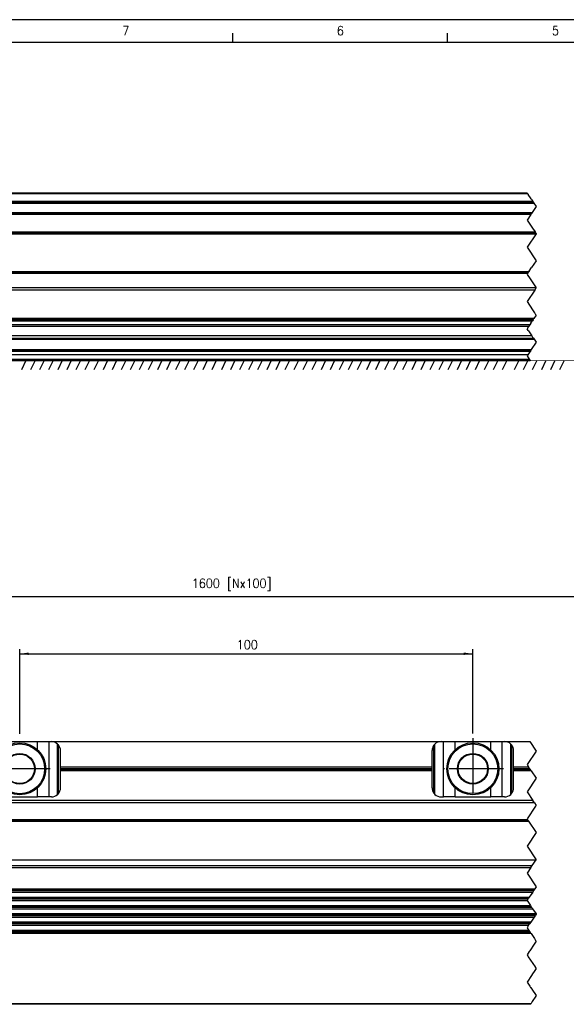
# Model space of a CAD drawing. Header units: millimetres. Extents: x -285 to 2170, y -283 to 203.
# Tile 8 of 33: x -28 to 92, y -14 to 203. Entities that reach past the tile are written whole.
import ezdxf

# ---------------------------------------------------------------- set-up
doc = ezdxf.new("R2010")
doc.units = ezdxf.units.MM
doc.linetypes.add('DOT_CENTER', pattern=[14, 12, -1, 0, -1])
doc.layers.add('1', color=7, linetype='Continuous')
doc.styles.add('CONVERTER_11', font='txt.shx', dxfattribs={"width": 0.9})
doc.dimstyles.new('ME10_DIM_36', dxfattribs={"dimtxt": 2, "dimasz": 2, "dimexe": 1, "dimexo": 1, "dimgap": 1, "dimtad": 1, "dimdsep": 46, "dimtxsty": 'CONVERTER_11', "dimsah": 1, "dimcen": 0.09, "dimclrd": 2, "dimclre": 2, "dimclrt": 2, "dimadec": 0, "dimazin": 0, "dimtfac": 1, "dimtdec": 4, "dimtix": 1, "dimtmove": 0, "dimatfit": 3, "dimfxl": 1, "dimtolj": 1, "dimtzin": 0, "dimarcsym": 0})
doc.dimstyles.new('ME10_DIM_40', dxfattribs={"dimtxt": 2, "dimasz": 2, "dimexe": 1, "dimexo": 1, "dimgap": 1, "dimtad": 1, "dimdsep": 46, "dimtxsty": 'CONVERTER_11', "dimsah": 1, "dimcen": 0.09, "dimclrd": 2, "dimclre": 2, "dimclrt": 2, "dimadec": 0, "dimazin": 0, "dimtfac": 1, "dimtdec": 4, "dimtix": 1, "dimtmove": 0, "dimatfit": 3, "dimfxl": 1, "dimtolj": 1, "dimtzin": 0, "dimarcsym": 0})

# ---------------------------------------------------------------- blocks, each defined once
blk = doc.blocks.new('Marco_a2', base_point=(304.21, -212.02))
at = {"layer": '1', "color": 2, "linetype": 'Continuous'}
for p, q in [((309.21, 202.98), (-284.79, 202.98)), ((18.61, 197.98), (18.61, 199.98)), ((66.03, 197.98), (66.03, 199.98))]:
    blk.add_line(p, q, dxfattribs=at)
at = {"layer": '1', "color": 7, "linetype": 'Continuous'}
blk.add_line((304.21, 197.98), (-264.79, 197.98), dxfattribs=at)
at = {"layer": '1', "color": 2, "char_height": 2, "attachment_point": 4, "line_spacing_factor": 1.20048, "style": 'CONVERTER_11'}
for s, insert in [('7', (-5.76, 200.53)), ('6', (41.57, 200.54)), ('5', (89.07, 200.54))]:
    blk.add_mtext(s, dxfattribs=dict(at, insert=insert))
blk = doc.blocks.new('Top', base_point=(304.21, -212.02))
blk.add_blockref('Marco_a2', (304.21, -212.02))
blk = doc.blocks.new('REGLA__31', base_point=(-163.4, -18.42))
at = {"color": 7, "linetype": 'Continuous'}
for p, q in [((-32.34, 43.58), (-24.46, 43.58)), ((-24.46, 43.58), (-21.9, 43.58)), ((-21.9, 43.58), (-21.4, 43.58)), ((-21.4, 43.58), (64.6, 43.59)), ((64.6, 43.59), (65.1, 43.59)), ((65.1, 43.59), (67.66, 43.59)), ((67.66, 43.59), (75.54, 43.59)), ((75.54, 43.59), (78.1, 43.59)), ((78.1, 43.59), (78.6, 43.59)), ((78.6, 43.59), (84.17, 43.59)), ((-20.04, 31.92), (-20.04, 43.04)), ((-19.88, 42.88), (-19.88, 32.09)), ((-19.4, 38.03), (-19.4, 41.58)), ((62.6, 38.03), (62.6, 41.59)), ((79.96, 31.93), (79.96, 43.05)), ((80.12, 42.88), (80.12, 32.1)), ((80.6, 38.03), (80.6, 41.59)), ((-19.4, 38.03), (62.6, 38.03)), ((-19.4, 37.14), (-19.4, 38.03)), ((62.6, 37.15), (-19.4, 37.14)), ((-19.4, 33.38), (-19.4, 37.14)), ((62.6, 37.15), (62.6, 38.03)), ((62.6, 33.39), (62.6, 37.15)), ((80.6, 37.15), (80.6, 38.03)), ((80.6, 38.03), (83.88, 38.03)), ((80.6, 33.39), (80.6, 37.15)), ((84.47, 37.15), (80.6, 37.15)), ((84.84, 30.59), (-151.1, 30.58)), ((-32.34, 31.38), (-24.46, 31.38)), ((-21.9, 31.38), (-24.46, 31.38)), ((-21.4, 31.38), (-21.9, 31.38)), ((64.6, 31.39), (65.1, 31.39)), ((67.66, 31.39), (65.1, 31.39)), ((67.66, 31.39), (75.54, 31.39)), ((78.1, 31.39), (75.54, 31.39)), ((78.6, 31.39), (78.1, 31.39)), ((-151.1, 26.17), (83.77, 26.19)), ((-147.03, 26), (83.89, 26.01)), ((-152.9, 17.44), (85.54, 17.46)), ((85.26, 11.04), (-151.1, 11.02)), ((-151.1, 10.34), (84.8, 10.35)), ((84.03, 9.2), (-151.1, 9.19)), ((-151.1, 8.5), (83.58, 8.52)), ((-151.1, 7.35), (84.32, 7.37)), ((-151.1, 6.67), (84.77, 6.69)), ((85.54, 5.54), (-151.1, 5.52)), ((-151.1, 4.84), (85.14, 4.85)), ((84.37, 3.7), (-151.1, 3.69)), ((-151.1, 3.01), (83.91, 3.02)), ((83.98, 1.87), (-151.1, 1.86)), ((84.44, 1.19), (-151.1, 1.17)), ((84.29, -14.41), (-151.1, -14.42))]:
    blk.add_line(p, q, dxfattribs=at)
at = {"color": 3, "linetype": 'Continuous'}
for p, q in [((-24.46, 41.77), (-24.46, 43.58)), ((-21.9, 31.38), (-21.9, 43.58)), ((65.1, 31.39), (65.1, 43.59)), ((67.66, 41.78), (67.66, 43.59)), ((75.54, 41.78), (75.54, 43.59)), ((78.1, 31.39), (78.1, 43.59)), ((62.93, 42.7), (62.93, 32.28)), ((63.23, 31.93), (63.23, 43.05)), ((-19.4, 37.65), (62.6, 37.66)), ((-19.4, 37.51), (62.6, 37.52)), ((80.6, 37.66), (84.12, 37.66)), ((80.6, 37.52), (84.22, 37.52)), ((-24.46, 31.38), (-24.46, 33.4)), ((67.66, 31.39), (67.66, 33.4)), ((75.54, 31.39), (75.54, 33.4)), ((85.17, 30.09), (-151.1, 30.08)), ((-151.1, 26.37), (83.64, 26.39)), ((-146.92, 26.1), (83.82, 26.12)), ((-152.9, 16.22), (84.72, 16.23)), ((-151.1, 15.75), (84.41, 15.77)), ((85.08, 10.77), (-151.1, 10.75)), ((84.98, 10.62), (-151.1, 10.61)), ((83.85, 8.93), (-151.1, 8.92)), ((83.76, 8.79), (-151.1, 8.78)), ((84.5, 7.1), (-151.1, 7.08)), ((84.59, 6.96), (-151.1, 6.94)), ((85.41, 5.27), (-151.1, 5.25)), ((85.32, 5.13), (-151.1, 5.11)), ((84.19, 3.43), (-151.1, 3.42)), ((84.09, 3.29), (-151.1, 3.28)), ((84.17, 1.6), (-151.1, 1.58)), ((84.26, 1.46), (-151.1, 1.44)), ((-151.1, -14.22), (84.43, -14.21))]:
    blk.add_line(p, q, dxfattribs=at)
at = {"color": 2, "linetype": 'DOT_CENTER'}
for p, q in [((84.17, 43.59), (85.57, 41.5)), ((85.57, 41.5), (83.57, 38.5)), ((83.57, 38.5), (83.88, 38.03)), ((84.12, 37.66), (83.88, 38.03)), ((84.12, 37.66), (84.22, 37.52)), ((84.47, 37.15), (84.22, 37.52)), ((84.47, 37.15), (85.57, 35.5)), ((85.57, 35.5), (83.57, 32.5)), ((83.57, 32.5), (84.84, 30.59)), ((85.17, 30.09), (84.84, 30.59)), ((85.45, 29.32), (83.57, 26.5)), ((85.17, 30.09), (85.57, 29.5)), ((85.57, 29.5), (85.45, 29.32)), ((83.57, 26.5), (83.64, 26.39)), ((83.77, 26.19), (83.64, 26.39)), ((83.77, 26.19), (83.82, 26.12)), ((83.89, 26.01), (83.82, 26.12)), ((83.89, 26.01), (85.57, 23.5)), ((85.57, 23.5), (83.57, 20.5)), ((83.57, 20.5), (85.57, 17.5)), ((84.72, 16.23), (85.54, 17.46)), ((85.57, 17.5), (85.54, 17.46)), ((84.41, 15.77), (83.57, 14.5)), ((84.41, 15.77), (84.72, 16.23)), ((83.57, 14.5), (85.57, 11.5)), ((85.26, 11.04), (85.08, 10.77)), ((85.57, 11.5), (85.26, 11.04)), ((83.76, 8.79), (83.58, 8.52)), ((83.85, 8.93), (83.76, 8.79)), ((84.03, 9.2), (83.85, 8.93)), ((84.8, 10.35), (84.03, 9.2)), ((84.98, 10.62), (84.8, 10.35)), ((85.08, 10.77), (84.98, 10.62)), ((83.58, 8.52), (83.57, 8.5)), ((83.57, 8.5), (84.32, 7.37)), ((84.32, 7.37), (84.5, 7.1)), ((84.5, 7.1), (84.59, 6.96)), ((84.59, 6.96), (84.77, 6.69)), ((84.77, 6.69), (85.54, 5.54)), ((85.14, 4.85), (84.37, 3.7)), ((85.32, 5.13), (85.14, 4.85)), ((85.41, 5.27), (85.32, 5.13)), ((85.57, 5.5), (85.41, 5.27)), ((85.54, 5.54), (85.57, 5.5)), ((83.91, 3.02), (83.57, 2.5)), ((83.57, 2.5), (83.98, 1.87)), ((84.09, 3.29), (83.91, 3.02)), ((84.19, 3.43), (84.09, 3.29)), ((84.37, 3.7), (84.19, 3.43)), ((83.98, 1.87), (84.17, 1.6)), ((84.17, 1.6), (84.23, 1.51)), ((84.23, 1.51), (84.26, 1.46)), ((84.26, 1.46), (84.44, 1.19)), ((84.44, 1.19), (85.17, 0.1)), ((85.17, 0.1), (85.43, -0.3)), ((85.13, -1.15), (84.15, -2.62)), ((85.57, -0.5), (85.13, -1.15)), ((85.43, -0.3), (85.57, -0.5)), ((84.06, -2.76), (83.57, -3.5)), ((83.57, -3.5), (83.7, -3.71)), ((83.7, -3.71), (83.84, -3.91)), ((83.84, -3.91), (85.33, -6.15)), ((84.15, -2.62), (84.06, -2.76)), ((85.57, -6.5), (85.14, -7.15)), ((85.33, -6.15), (85.38, -6.22)), ((85.38, -6.22), (85.5, -6.41)), ((85.5, -6.41), (85.57, -6.5)), ((84.53, -8.06), (83.57, -9.5)), ((84.77, -7.69), (84.53, -8.06)), ((85.14, -7.15), (84.77, -7.69)), ((83.57, -9.5), (84.16, -10.39)), ((84.16, -10.39), (84.35, -10.68)), ((84.35, -10.68), (84.37, -10.7)), ((84.37, -10.7), (84.52, -10.94)), ((84.59, -11.03), (84.52, -10.94)), ((84.59, -11.03), (84.62, -11.08)), ((84.62, -11.08), (85.57, -12.5)), ((85.33, -12.86), (84.83, -13.61)), ((85.57, -12.5), (85.33, -12.86)), ((84.29, -14.41), (84.43, -14.21)), ((84.53, -14.06), (84.43, -14.21)), ((84.69, -13.81), (84.53, -14.06)), ((84.83, -13.61), (84.69, -13.81))]:
    blk.add_line(p, q, dxfattribs=at)
at = {"color": 7, "linetype": 'Continuous'}
for centre, radius in [((-28.4, 37.58), 5.75), ((-28.4, 37.58), 5.5), ((71.6, 37.59), 5.75), ((71.6, 37.59), 5.5), ((-28.4, 37.58), 3.4), ((-28.4, 37.58), 3.25), ((71.6, 37.59), 3.4), ((71.6, 37.59), 3.25)]:
    blk.add_circle(centre, radius, dxfattribs=at)
for centre, start, end in [((-21.4, 41.58), 46.8992, 90.0039), ((64.6, 41.59), 90.0039, 133.1086), ((78.6, 41.59), 46.8992, 90.0039), ((-21.4, 41.58), 40.3188, 46.8992), ((-21.4, 41.58), 0.0039, 40.3188), ((64.6, 41.59), 146.4466, 180.0039), ((64.6, 41.59), 133.1086, 146.4466), ((78.6, 41.59), 40.3188, 46.8992), ((78.6, 41.59), 0.0039, 40.3188), ((-21.4, 33.38), 319.689, 0.0039), ((64.6, 33.39), 180.0039, 213.5612), ((78.6, 33.39), 319.689, 0.0039), ((-21.4, 33.38), 270.0039, 313.1086), ((-21.4, 33.38), 313.1086, 319.689), ((64.6, 33.39), 213.5612, 226.8992), ((64.6, 33.39), 226.8992, 270.0039), ((78.6, 33.39), 270.0039, 313.1086), ((78.6, 33.39), 313.1086, 319.689)]:
    blk.add_arc(centre, 2, start, end, dxfattribs=at)
at = {"layer": '1', "color": 2, "linetype": 'DOT_CENTER'}
for p, q in [((71.6, 44.34), (71.6, 30.84)), ((-21.65, 37.58), (-35.15, 37.58)), ((78.35, 37.59), (64.85, 37.59))]:
    blk.add_line(p, q, dxfattribs=at)
blk = doc.blocks.new('Regla_G2_cm1540-T__32', base_point=(-163.4, -41.42))
blk.add_blockref('REGLA__31', (-163.4, -18.42))
blk = doc.blocks.new('*D78')
at = {"layer": '1', "color": 2, "linetype": 'Continuous'}
for p, q in [((-28.4, 45.33), (-28.4, 63.98)), ((71.6, 45.34), (71.6, 63.98)), ((-28.4, 62.98), (71.6, 62.98))]:
    blk.add_line(p, q, dxfattribs=at)
at = {"layer": '1', "color": 2}
for points in [[(-26.4, 63.24), (-26.4, 62.71), (-28.4, 62.98)], [(69.6, 62.71), (69.6, 63.24), (71.6, 62.98)]]:
    blk.add_solid(points, dxfattribs=at)
at = {"layer": '1', "color": 2, "insert": (19.5, 63.98), "char_height": 2, "attachment_point": 7, "rotation": 0.0001, "line_spacing_factor": 0.60024, "style": 'CONVERTER_11'}
blk.add_mtext('100', dxfattribs=at)
blk = doc.blocks.new('*D82')
at = {"layer": '1', "color": 2, "linetype": 'Continuous'}
for p, q in [((-128.4, 45.33), (-128.4, 76.65)), ((191.6, 45.44), (191.6, 76.65)), ((-128.4, 75.65), (191.6, 75.65))]:
    blk.add_line(p, q, dxfattribs=at)
at = {"layer": '1', "color": 2}
for points in [[(-126.4, 75.92), (-126.4, 75.39), (-128.4, 75.65)], [(189.6, 75.39), (189.6, 75.92), (191.6, 75.65)]]:
    blk.add_solid(points, dxfattribs=at)
at = {"layer": '1', "color": 2, "insert": (9.58, 76.85), "char_height": 2, "attachment_point": 7, "rotation": 0.0001, "line_spacing_factor": 0.60024, "style": 'CONVERTER_11'}
blk.add_mtext('\\C2;\\C2;1600\\C2; [Nx100]', dxfattribs=at)
blk = doc.blocks.new('REGLA__36', base_point=(-163.4, 127.69))
at = {"color": 7, "linetype": 'Continuous'}
for p, q in [((83.59, 164.69), (-65.7, 164.69)), ((-54.4, 162.69), (84.93, 162.69)), ((-54.4, 160.2), (84.54, 160.2)), ((-54.4, 155.9), (85.46, 155.9)), ((-54.4, 147.2), (83.87, 147.2)), ((85.26, 143.27), (-54.4, 143.27)), ((85.06, 136.97), (-54.4, 136.97)), ((-54.4, 136.75), (84.91, 136.75)), ((-54.4, 136.72), (84.89, 136.72)), ((84.66, 136.38), (-54.4, 136.38)), ((84.14, 135.59), (-54.4, 135.59)), ((83.88, 135.2), (-54.4, 135.2)), ((84.59, 133.2), (-54.4, 133.2)), ((-54.4, 132.42), (85.11, 132.42)), ((83.74, 128.99), (-152.9, 128.99)), ((84.22, 129.71), (-65.68, 129.71)), ((-55.27, 130.12), (84.49, 130.12)), ((-152.9, 127.99), (84.06, 127.99))]:
    blk.add_line(p, q, dxfattribs=at)
at = {"color": 3, "linetype": 'Continuous'}
for p, q in [((83.73, 164.49), (-65.5, 164.49)), ((-54.4, 162.89), (84.79, 162.89)), ((-54.4, 162.49), (85.06, 162.49)), ((-54.4, 160.37), (84.66, 160.37)), ((-54.4, 160), (84.41, 160)), ((-54.4, 156.1), (85.33, 156.1)), ((-54.4, 155.7), (85.54, 155.7)), ((-54.4, 147.4), (84.01, 147.4)), ((-54.4, 147), (83.74, 147)), ((85.54, 143.77), (-54.4, 143.77)), ((-54.4, 132.62), (84.98, 132.62)), ((-65.47, 129.92), (84.36, 129.92))]:
    blk.add_line(p, q, dxfattribs=at)
at = {"color": 2, "linetype": 'DOT_CENTER'}
for p, q in [((83.59, 164.69), (83.73, 164.49)), ((83.73, 164.49), (83.77, 164.42)), ((83.77, 164.42), (83.79, 164.39)), ((84.45, 163.41), (83.79, 164.39)), ((84.57, 163.24), (84.45, 163.41)), ((84.57, 163.24), (84.6, 163.19)), ((84.6, 163.19), (84.73, 162.99)), ((85.57, 161.74), (84.66, 160.37)), ((84.75, 162.96), (84.73, 162.99)), ((84.79, 162.89), (84.75, 162.96)), ((84.79, 162.89), (84.93, 162.69)), ((84.93, 162.69), (85.06, 162.49)), ((85.06, 162.49), (85.57, 161.74)), ((84.37, 159.94), (83.57, 158.74)), ((83.57, 158.74), (84.77, 156.93)), ((84.41, 160), (84.37, 159.94)), ((84.52, 160.17), (84.41, 160)), ((84.54, 160.2), (84.52, 160.17)), ((84.66, 160.37), (84.54, 160.2)), ((84.77, 156.93), (85.33, 156.1)), ((85.54, 155.7), (83.57, 152.74)), ((85.46, 155.9), (85.33, 156.1)), ((85.46, 155.9), (85.57, 155.74)), ((85.57, 155.74), (85.54, 155.7)), ((83.57, 152.74), (85.57, 149.74)), ((84.06, 147.48), (84.57, 148.24)), ((85.57, 149.74), (84.57, 148.24)), ((83.74, 147), (83.57, 146.74)), ((83.57, 146.74), (84.24, 145.73)), ((83.74, 147), (83.87, 147.2)), ((84.01, 147.4), (83.87, 147.2)), ((84.06, 147.48), (84.01, 147.4)), ((84.24, 145.73), (85.54, 143.77)), ((85.26, 143.27), (85.57, 143.74)), ((85.57, 143.74), (85.54, 143.77)), ((85.26, 143.27), (83.57, 140.74)), ((83.57, 140.74), (84.79, 138.9)), ((84.79, 138.9), (85.23, 138.24)), ((84.91, 136.75), (85.06, 136.97)), ((85.57, 137.74), (85.06, 136.97)), ((85.23, 138.24), (85.27, 138.18)), ((85.27, 138.18), (85.45, 137.9)), ((85.45, 137.9), (85.57, 137.74)), ((83.88, 135.2), (83.57, 134.74)), ((84.14, 135.59), (83.88, 135.2)), ((84.38, 135.96), (84.14, 135.59)), ((84.38, 135.96), (84.66, 136.38)), ((84.74, 136.5), (84.66, 136.38)), ((84.89, 136.72), (84.74, 136.5)), ((84.89, 136.72), (84.91, 136.75)), ((83.57, 134.74), (83.59, 134.69)), ((83.84, 134.32), (83.59, 134.69)), ((83.84, 134.32), (83.86, 134.29)), ((83.86, 134.29), (84.59, 133.2)), ((84.59, 133.2), (84.79, 132.9)), ((84.79, 132.9), (84.98, 132.62)), ((84.98, 132.62), (85.11, 132.42)), ((85.57, 131.74), (84.49, 130.12)), ((85.11, 132.42), (85.57, 131.74)), ((83.74, 128.99), (83.57, 128.74)), ((83.57, 128.74), (84.06, 127.99)), ((84.17, 129.65), (83.74, 128.99)), ((84.22, 129.71), (84.17, 129.65)), ((84.36, 129.92), (84.22, 129.71)), ((84.49, 130.12), (84.36, 129.92)), ((84.06, 127.99), (84.26, 127.69))]:
    blk.add_line(p, q, dxfattribs=at)
at = {"color": 2, "linetype": 'Continuous'}
blk.add_line((-152.9, 127.69), (84.26, 127.69), dxfattribs=at)
blk = doc.blocks.new('Regla_G2_cm1540-T__38', base_point=(-163.4, 127.69))
blk.add_blockref('REGLA__36', (-163.4, 127.69))
blk = doc.blocks.new('E', base_point=(17, 145.236))
at = {"layer": '1', "color": 2, "linetype": 'Continuous'}
for p, q in [((-27.018, 127.695), (-28.018, 125.695)), ((-25.018, 127.695), (-26.018, 125.695)), ((-23.018, 127.695), (-24.018, 125.695)), ((-21.018, 127.695), (-22.018, 125.695)), ((-19.018, 127.695), (-20.018, 125.695)), ((-17.018, 127.695), (-18.018, 125.695)), ((-15.018, 127.695), (-16.018, 125.695)), ((-13.018, 127.695), (-14.018, 125.695)), ((-11.018, 127.695), (-12.018, 125.695)), ((-9.018, 127.695), (-10.018, 125.695)), ((-7.018, 127.695), (-8.018, 125.695)), ((-5.018, 127.695), (-6.018, 125.695)), ((-3.018, 127.695), (-4.018, 125.695)), ((-1.018, 127.695), (-2.018, 125.695)), ((0.982, 127.695), (-0.018, 125.695)), ((2.982, 127.695), (1.982, 125.695)), ((4.982, 127.695), (3.982, 125.695)), ((6.982, 127.695), (5.982, 125.695)), ((8.982, 127.695), (7.982, 125.695)), ((10.982, 127.695), (9.982, 125.695)), ((12.982, 127.695), (11.982, 125.695)), ((14.982, 127.695), (13.982, 125.695)), ((17.1, 127.695), (16.1, 125.695)), ((19.1, 127.695), (18.1, 125.695)), ((21.1, 127.695), (20.1, 125.695)), ((23.1, 127.695), (22.1, 125.695)), ((25.1, 127.695), (24.1, 125.695)), ((27.1, 127.695), (26.1, 125.695)), ((29.1, 127.695), (28.1, 125.695)), ((31.1, 127.695), (30.1, 125.695)), ((33.1, 127.695), (32.1, 125.695)), ((35.1, 127.695), (34.1, 125.695)), ((37.1, 127.695), (36.1, 125.695)), ((39.1, 127.695), (38.1, 125.695)), ((41.1, 127.695), (40.1, 125.695)), ((43.1, 127.695), (42.1, 125.695)), ((45.1, 127.695), (44.1, 125.695)), ((47.1, 127.695), (46.1, 125.695)), ((49.1, 127.695), (48.1, 125.695)), ((51.1, 127.695), (50.1, 125.695)), ((53.1, 127.695), (52.1, 125.695)), ((55.1, 127.695), (54.1, 125.695)), ((57.1, 127.695), (56.1, 125.695)), ((59.1, 127.695), (58.1, 125.695)), ((61.1, 127.695), (60.1, 125.695)), ((63.1, 127.695), (62.1, 125.695)), ((65.1, 127.695), (64.1, 125.695)), ((67.1, 127.695), (66.1, 125.695)), ((69.1, 127.695), (68.1, 125.695)), ((71.1, 127.695), (70.1, 125.695)), ((73.1, 127.695), (72.1, 125.695)), ((75.1, 127.695), (74.1, 125.695)), ((77.1, 127.695), (76.1, 125.695)), ((79.1, 127.695), (78.1, 125.695)), ((81.718, 127.695), (80.718, 125.695)), ((83.718, 127.695), (82.718, 125.695)), ((85.718, 127.695), (84.718, 125.695)), ((87.718, 127.695), (86.718, 125.695)), ((89.718, 127.695), (88.718, 125.695)), ((91.718, 127.695), (90.718, 125.695))]:
    blk.add_line(p, q, dxfattribs=at)
at = {"layer": '1', "color": 2, "linetype": 'Continuous', "const_width": 0.1}
blk.add_lwpolyline([(-194.216, 127.695), (132.839, 127.695)], dxfattribs=at)
blk.add_blockref('Regla_G2_cm1540-T__38', (-163.401, 127.695))
blk = doc.blocks.new('A__33', base_point=(17, 1))
blk.add_blockref('Regla_G2_cm1540-T__32', (-163.401, -41.424))
at = {"layer": '1'}
dim = blk.add_linear_dim(base=(-128.402, 75.652), p1=(191.598, 44.435), p2=(-128.402, 44.327), text='<> [Nx100]', dimstyle='ME10_DIM_40', override={"dimpost": '<> [Nx100]'}, dxfattribs=at)
dim.commit()
dim.dimension.update_dxf_attribs({"geometry": '*D82', "text_midpoint": (18.88, 77.852), "text_rotation": 0.00014})
dim = blk.add_linear_dim(base=(-28.402, 62.975), p1=(71.598, 44.34), p2=(-28.402, 44.333), dimstyle='ME10_DIM_36', dxfattribs=at)
dim.commit()
dim.dimension.update_dxf_attribs({"geometry": '*D78', "text_midpoint": (21.598, 64.975), "text_rotation": 0.00014})

msp = doc.modelspace()

# ---------------------------------------------------------------- block references
for name, p in [('Top', (304.21, -212.02)), ('E', (17, 145.24)), ('A__33', (17, 1))]:
    msp.add_blockref(name, p)

doc.saveas('drawing.dxf')
